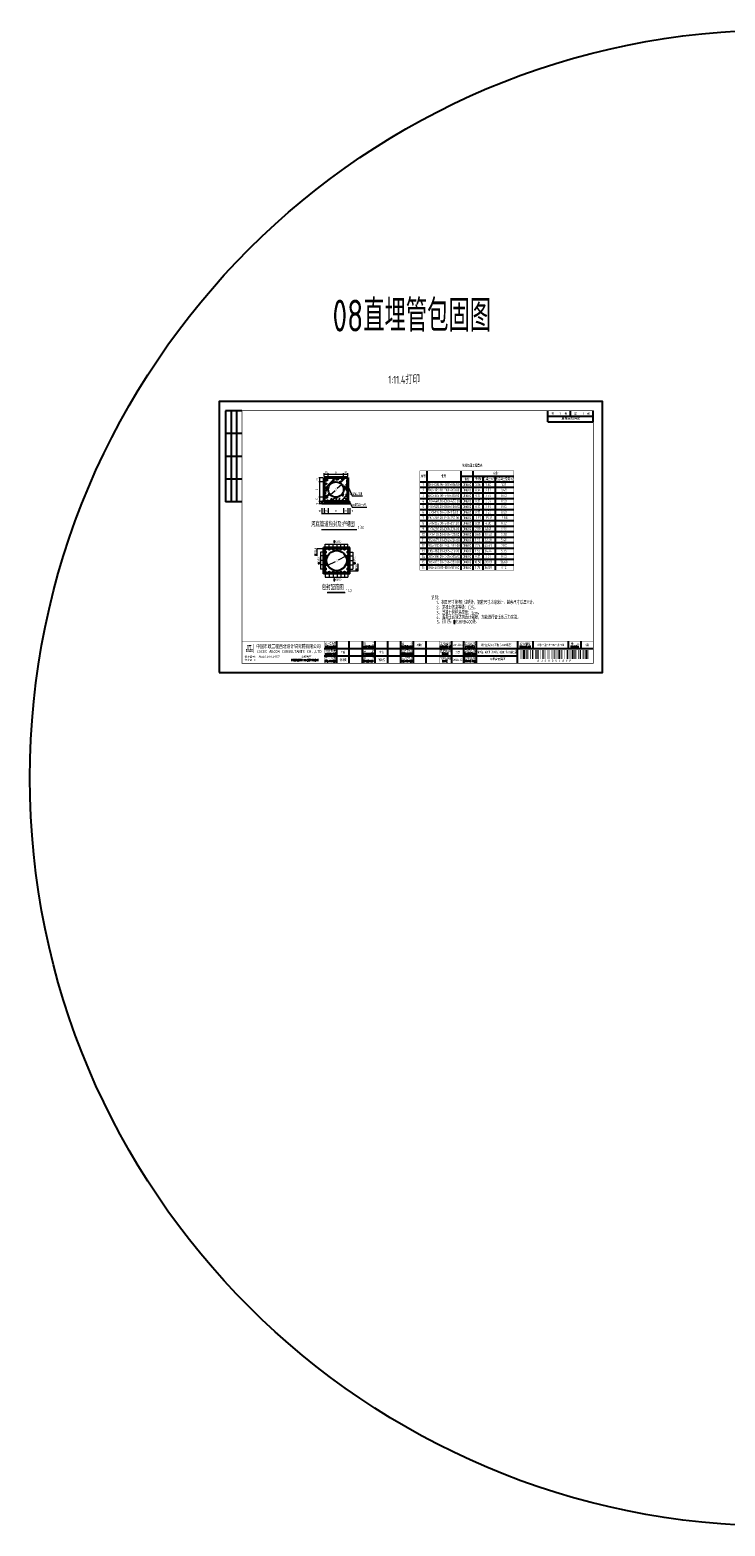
# Model space of a CAD drawing. Extents: x -493406 to 788281, y -298348 to -108123.
# Tile 1 of 6: x 442589 to 451273, y -298348 to -279649. Entities that reach past the tile are written whole.
import ezdxf
from ezdxf.enums import TextEntityAlignment as Align

# ---------------------------------------------------------------- set-up
doc = ezdxf.new("R2010")
doc.units = 0
doc.layers.add('GPSCOMMON', color=7, linetype='Continuous')
for name, color, linetype, lineweight in [('标注', 4, 'Continuous', 13), ('粗线', 1, 'Continuous', 40), ('钢筋', 1, 'Continuous', 40)]:
    doc.layers.add(name, color=color, linetype=linetype, lineweight=lineweight)
doc.styles.add('gpshz', font='tssdeng.shx', dxfattribs={"width": 0.7, "bigfont": 'tssdchn.shx'})
doc.styles.add('图签', font='txt', dxfattribs={"width": 0.66})
doc.styles.add('图签 1', font='romanc.shx', dxfattribs={"width": 0.8})
doc.styles.add('图签1', font='romanc.shx', dxfattribs={"width": 0.8})
doc.styles.add('宋体', font='txt')
doc.dimstyles.new('1bi50', dxfattribs={"dimtxt": 35, "dimasz": 15, "dimexe": 15, "dimexo": 15, "dimgap": 0.01, "dimtad": 1, "dimdec": 0, "dimlfac": 0.5, "dimdsep": 46, "dimtxsty": 'gpshz', "dimblk": 'ARCHTICK', "dimcen": 2.5, "dimclrd": 256, "dimclre": 256, "dimclrt": 256, "dimadec": 0, "dimazin": 0, "dimtfac": 1, "dimtdec": 0, "dimtmove": 2, "dimatfit": 0, "dimfxl": 0, "dimlwd": -1, "dimlwe": -1, "dimarcsym": 0})

# ---------------------------------------------------------------- blocks, each defined once
blk = doc.blocks.new('_ArchTick')
at = {"color": 0, "linetype": 'ByBlock', "const_width": 0.15}
blk.add_lwpolyline([(-0.5, -0.5), (0.5, 0.5)], dxfattribs=at)
blk = doc.blocks.new('*D60')
at = {"layer": 'Defpoints', "color": 0}
for p in [(446246, -285490), (446207, -285543), (446246, -285543)]:
    blk.add_point(p, dxfattribs=at)
at = {"layer": '标注'}
for p, q in [((446243, -285490), (446196, -285490)), ((446207, -285490), (446207, -285543)), ((446243, -285543), (446196, -285543))]:
    blk.add_line(p, q, dxfattribs=at)
at = {"layer": '标注', "xscale": 11.25, "yscale": 11.25, "zscale": 11.25}
for p, rotation in [((446207, -285490), 90), ((446207, -285543), 270)]:
    blk.add_blockref('_ArchTick', p, dxfattribs=dict(at, rotation=rotation))
at = {"layer": '标注', "insert": (446171, -285510), "char_height": 26.2, "attachment_point": 5, "rotation": 90, "style": 'gpshz'}
blk.add_mtext('20', dxfattribs=at)
blk = doc.blocks.new('*D61')
at = {"layer": 'Defpoints', "color": 0}
for p in [(446207, -285570), (446262, -285543), (446262, -285570)]:
    blk.add_point(p, dxfattribs=at)
at = {"layer": '标注'}
for p, q in [((446259, -285543), (446196, -285543)), ((446259, -285570), (446196, -285570)), ((446207, -285543), (446207, -285570))]:
    blk.add_line(p, q, dxfattribs=at)
at = {"layer": '标注', "xscale": 11.25, "yscale": 11.25, "zscale": 11.25}
for p, rotation in [((446207, -285543), 90), ((446207, -285570), 270)]:
    blk.add_blockref('_ArchTick', p, dxfattribs=dict(at, rotation=rotation))
at = {"layer": '标注', "insert": (446175, -285573), "char_height": 26.2, "attachment_point": 5, "rotation": 90, "style": 'gpshz'}
blk.add_mtext('10', dxfattribs=at)
blk = doc.blocks.new('*D62')
at = {"layer": 'Defpoints', "color": 0}
for p in [(446207, -285298), (446248, -285298), (446249, -285245)]:
    blk.add_point(p, dxfattribs=at)
at = {"layer": '标注'}
for p, q in [((446246, -285245), (446196, -285245)), ((446244, -285298), (446196, -285298)), ((446207, -285245), (446207, -285298))]:
    blk.add_line(p, q, dxfattribs=at)
at = {"layer": '标注', "xscale": 11.25, "yscale": 11.25, "zscale": 11.25}
for p, rotation in [((446207, -285245), 90), ((446207, -285298), 270)]:
    blk.add_blockref('_ArchTick', p, dxfattribs=dict(at, rotation=rotation))
at = {"layer": '标注', "insert": (446175, -285265), "char_height": 26.2, "attachment_point": 5, "rotation": 90, "style": 'gpshz'}
blk.add_mtext('20', dxfattribs=at)
blk = doc.blocks.new('*D63')
at = {"layer": 'Defpoints', "color": 0}
for p in [(446248, -285298), (446207, -285490), (446246, -285490)]:
    blk.add_point(p, dxfattribs=at)
at = {"layer": '标注'}
for p, q in [((446244, -285298), (446196, -285298)), ((446207, -285298), (446207, -285490)), ((446243, -285490), (446196, -285490))]:
    blk.add_line(p, q, dxfattribs=at)
at = {"layer": '标注', "xscale": 11.25, "yscale": 11.25, "zscale": 11.25}
for p, rotation in [((446207, -285298), 90), ((446207, -285490), 270)]:
    blk.add_blockref('_ArchTick', p, dxfattribs=dict(at, rotation=rotation))
at = {"layer": '标注', "insert": (446173, -285394), "char_height": 26.2, "attachment_point": 5, "rotation": 90, "style": 'gpshz'}
blk.add_mtext('D', dxfattribs=at)
blk = doc.blocks.new('*D64')
at = {"layer": 'Defpoints', "color": 0}
for p in [(446263, -285232), (446316, -285200), (446316, -285230)]:
    blk.add_point(p, dxfattribs=at)
at = {"layer": '标注'}
for p, q in [((446263, -285229), (446263, -285189)), ((446263, -285200), (446316, -285200)), ((446316, -285226), (446316, -285189))]:
    blk.add_line(p, q, dxfattribs=at)
at = {"layer": '标注', "xscale": 11.25, "yscale": 11.25, "zscale": 11.25}
for p, rotation in [((446263, -285200), 180.1724947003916), ((446316, -285200), 0.1724947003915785)]:
    blk.add_blockref('_ArchTick', p, dxfattribs=dict(at, rotation=rotation))
at = {"layer": '标注', "insert": (446290, -285176), "char_height": 26.2, "attachment_point": 5, "rotation": 0.1725, "style": 'gpshz'}
blk.add_mtext('20', dxfattribs=at)
blk = doc.blocks.new('*D65')
at = {"layer": 'Defpoints', "color": 0}
for p in [(446316, -285230), (446508, -285200), (446508, -285236)]:
    blk.add_point(p, dxfattribs=at)
at = {"layer": '标注'}
for p, q in [((446316, -285226), (446316, -285189)), ((446316, -285201), (446508, -285200)), ((446508, -285233), (446508, -285189))]:
    blk.add_line(p, q, dxfattribs=at)
at = {"layer": '标注', "xscale": 11.25, "yscale": 11.25, "zscale": 11.25}
for p, rotation in [((446316, -285201), 180.1724947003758), ((446508, -285200), 0.1724947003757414)]:
    blk.add_blockref('_ArchTick', p, dxfattribs=dict(at, rotation=rotation))
at = {"layer": '标注', "insert": (446412, -285178), "char_height": 26.2, "attachment_point": 5, "rotation": 0.1725, "style": 'gpshz'}
blk.add_mtext('D', dxfattribs=at)
blk = doc.blocks.new('*D66')
at = {"layer": 'Defpoints', "color": 0}
for p in [(446508, -285236), (446561, -285200), (446561, -285235)]:
    blk.add_point(p, dxfattribs=at)
at = {"layer": '标注'}
for p, q in [((446508, -285233), (446508, -285189)), ((446508, -285200), (446561, -285200)), ((446561, -285231), (446561, -285189))]:
    blk.add_line(p, q, dxfattribs=at)
at = {"layer": '标注', "xscale": 11.25, "yscale": 11.25, "zscale": 11.25}
for p, rotation in [((446508, -285200), 180.1724947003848), ((446561, -285200), 0.1724947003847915)]:
    blk.add_blockref('_ArchTick', p, dxfattribs=dict(at, rotation=rotation))
at = {"layer": '标注', "insert": (446532, -285176), "char_height": 26.2, "attachment_point": 5, "rotation": 0.1725, "style": 'gpshz'}
blk.add_mtext('20', dxfattribs=at)
blk = doc.blocks.new('*D67')
at = {"layer": 'Defpoints', "color": 0}
for p in [(446236, -285624), (446263, -285652), (446263, -285691)]:
    blk.add_point(p, dxfattribs=at)
at = {"layer": '标注'}
for p, q in [((446236, -285628), (446236, -285702)), ((446236, -285691), (446263, -285691)), ((446263, -285656), (446263, -285702))]:
    blk.add_line(p, q, dxfattribs=at)
at = {"layer": '标注', "xscale": 11.25, "yscale": 11.25, "zscale": 11.25, "rotation": 180}
blk.add_blockref('_ArchTick', (446236, -285691), dxfattribs=at)
at = {"layer": '标注', "xscale": 11.25, "yscale": 11.25, "zscale": 11.25}
blk.add_blockref('_ArchTick', (446263, -285691), dxfattribs=at)
at = {"layer": '标注', "insert": (446209, -285662), "char_height": 26.2, "attachment_point": 5, "style": 'gpshz'}
blk.add_mtext('10', dxfattribs=at)
blk = doc.blocks.new('*D68')
at = {"layer": 'Defpoints', "color": 0}
for p in [(446561, -285652), (446587, -285624), (446587, -285691)]:
    blk.add_point(p, dxfattribs=at)
at = {"layer": '标注'}
for p, q in [((446561, -285656), (446561, -285702)), ((446561, -285691), (446587, -285691)), ((446587, -285628), (446587, -285702))]:
    blk.add_line(p, q, dxfattribs=at)
at = {"layer": '标注', "xscale": 11.25, "yscale": 11.25, "zscale": 11.25, "rotation": 180}
blk.add_blockref('_ArchTick', (446561, -285691), dxfattribs=at)
at = {"layer": '标注', "xscale": 11.25, "yscale": 11.25, "zscale": 11.25}
blk.add_blockref('_ArchTick', (446587, -285691), dxfattribs=at)
at = {"layer": '标注', "insert": (446614, -285661), "char_height": 26.2, "attachment_point": 5, "style": 'gpshz'}
blk.add_mtext('10', dxfattribs=at)
blk = doc.blocks.new('*D69')
at = {"layer": 'Defpoints', "color": 0}
for p in [(446263, -285624), (446316, -285624), (446316, -285691)]:
    blk.add_point(p, dxfattribs=at)
at = {"layer": '标注'}
for p, q in [((446263, -285628), (446263, -285702)), ((446263, -285691), (446316, -285691)), ((446316, -285628), (446316, -285702))]:
    blk.add_line(p, q, dxfattribs=at)
at = {"layer": '标注', "xscale": 11.25, "yscale": 11.25, "zscale": 11.25, "rotation": 180}
blk.add_blockref('_ArchTick', (446263, -285691), dxfattribs=at)
at = {"layer": '标注', "xscale": 11.25, "yscale": 11.25, "zscale": 11.25}
blk.add_blockref('_ArchTick', (446316, -285691), dxfattribs=at)
at = {"layer": '标注', "insert": (446290, -285663), "char_height": 26.2, "attachment_point": 5, "style": 'gpshz'}
blk.add_mtext('20', dxfattribs=at)
blk = doc.blocks.new('*D70')
at = {"layer": 'Defpoints', "color": 0}
for p in [(446316, -285624), (446508, -285624), (446508, -285691)]:
    blk.add_point(p, dxfattribs=at)
at = {"layer": '标注'}
for p, q in [((446316, -285628), (446316, -285702)), ((446316, -285691), (446508, -285691)), ((446508, -285628), (446508, -285702))]:
    blk.add_line(p, q, dxfattribs=at)
at = {"layer": '标注', "xscale": 11.25, "yscale": 11.25, "zscale": 11.25, "rotation": 180}
blk.add_blockref('_ArchTick', (446316, -285691), dxfattribs=at)
at = {"layer": '标注', "xscale": 11.25, "yscale": 11.25, "zscale": 11.25}
blk.add_blockref('_ArchTick', (446508, -285691), dxfattribs=at)
at = {"layer": '标注', "insert": (446412, -285662), "char_height": 26.2, "attachment_point": 5, "style": 'gpshz'}
blk.add_mtext('D', dxfattribs=at)
blk = doc.blocks.new('*D71')
at = {"layer": 'Defpoints', "color": 0}
for p in [(446508, -285624), (446561, -285624), (446561, -285691)]:
    blk.add_point(p, dxfattribs=at)
at = {"layer": '标注'}
for p, q in [((446508, -285628), (446508, -285702)), ((446508, -285691), (446561, -285691)), ((446561, -285628), (446561, -285702))]:
    blk.add_line(p, q, dxfattribs=at)
at = {"layer": '标注', "xscale": 11.25, "yscale": 11.25, "zscale": 11.25, "rotation": 180}
blk.add_blockref('_ArchTick', (446508, -285691), dxfattribs=at)
at = {"layer": '标注', "xscale": 11.25, "yscale": 11.25, "zscale": 11.25}
blk.add_blockref('_ArchTick', (446561, -285691), dxfattribs=at)
at = {"layer": '标注', "insert": (446532, -285662), "char_height": 26.2, "attachment_point": 5, "style": 'gpshz'}
blk.add_mtext('20', dxfattribs=at)
blk = doc.blocks.new('gj')
blk.add_hatch(color=256).paths.add_polyline_path([(2, 0, 1), (-2, 0, 1)])
blk.add_circle((0, 0), 2)
blk = doc.blocks.new('*U55')
at = {"linetype": 'Continuous'}
h = blk.add_hatch(color=0, dxfattribs=at)
h.paths.add_polyline_path([(30.2, 24.2), (30.2, 23.7), (29.8, 23.7), (29.8, 25.1), (30.2, 25.1), (30.2, 24.6), (30.5, 24.6), (30.5, 25.9), (29.4, 25.9), (29.4, 22.8), (30.5, 22.8), (30.5, 24.2)])
h.paths.add_polyline_path([(30.8, 24.2), (30.8, 22.8), (32.1, 22.8), (32.1, 25.9), (31.2, 25.9), (31.2, 29.2), (31.8, 29.2), (31.8, 27.6), (32.1, 27.6), (32.1, 30), (30.8, 30), (30.8, 25.1), (31.8, 25.1), (31.8, 23.7), (31.2, 23.7), (31.2, 24.2)])
h.paths.add_polyline_path([(33.3, 25.9), (33.3, 23.7), (32.8, 23.7), (32.8, 29.2), (33.3, 29.2), (33.3, 27.6), (33.6, 27.6), (33.6, 30), (32.4, 30), (32.4, 22.8), (33.6, 22.8), (33.6, 25.9)])
h.paths.add_polyline_path([(35.2, 30), (33.9, 30), (33.9, 22.8), (35.2, 22.8), (35.2, 23.7), (34.3, 23.7), (34.3, 25.1), (35.2, 25.1), (35.2, 25.9), (34.3, 25.9), (34.3, 29.2), (35.2, 29.2)])
h.paths.add_polyline_path([(36.3, 24.2), (36.3, 23.7), (35.9, 23.7), (35.9, 25.1), (36.3, 25.1), (36.3, 24.6), (36.6, 24.6), (36.6, 25.9), (35.6, 25.9), (35.6, 22.8), (36.6, 22.8), (36.6, 24.2)])
at = {"color": 0}
for p, q in [((7, 287), (7, 187)), ((25, 287), (7, 287)), ((13, 287), (13, 187)), ((19, 287), (19, 187)), ((360, 275), (360, 287)), ((360, 281), (410, 281)), ((385, 281), (385, 287)), ((410, 275), (410, 287)), ((360, 275), (410, 275)), ((25, 262), (7, 262)), ((25, 237), (7, 237)), ((25, 212), (7, 212)), ((25, 187), (7, 187)), ((129, 10.3), (129, 34.3)), ((142.4, 10.3), (142.4, 34.3)), ((157, 10.3), (157, 34.3)), ((171, 10.3), (171, 34.3)), ((185, 10.3), (185, 34.3)), ((199, 10.3), (199, 34.3)), ((213, 10.3), (213, 34.3)), ((227, 10.3), (227, 34.3)), ((255, 10.3), (255, 34.3)), ((268, 10.3), (268, 34.3)), ((282, 10.3), (282, 34.3)), ((327, 34.3), (327, 26.3)), ((343.9, 34.3), (343.9, 26.3)), ((383, 26.3), (383, 34.3)), ((396.6, 26.3), (396.6, 34.3)), ((115, 26.3), (330, 26.3)), ((115, 18.3), (327, 18.3)), ((327, 26.3), (410, 26.3)), ((327, 10.3), (327, 26.3))]:
    blk.add_line(p, q, dxfattribs=at)
blk.add_lwpolyline([(0, 0), (420, 0), (420, 297), (0, 297)], close=True, dxfattribs=at)
for points, const_width in [([(410, 10), (410, 287), (25, 287), (25, 10), (410, 10)], 0.75), ([(25, 34.3), (410, 34.3)], 0.5), ([(115, 10.3), (115, 34.3)], 0.5), ([(241, 10.3), (241, 34.3)], 0.5), ([(327, 10.3), (327, 26.3)], 0.35), ([(327, 26.3), (410, 26.3)], 0.35)]:
    blk.add_lwpolyline(points, dxfattribs=dict(at, const_width=const_width))
at = {"color": 0, "linetype": 'Continuous', "const_width": 0.107}
blk.add_lwpolyline([(28, 21.3), (38, 21.3), (38, 31.3), (28, 31.3)], close=True, dxfattribs=at)
at = {"color": 0}
for points in [[(330.5, 14.7), (330.5, 24.7), (331.1, 14.7), (331.1, 24.7)], [(331.7, 14.7), (331.7, 24.7), (332.3, 14.7), (332.3, 24.7)], [(332.9, 14.7), (332.9, 24.7), (335.1, 14.7), (335.1, 24.7)], [(335.8, 14.7), (335.8, 24.7), (336.9, 14.7), (336.9, 24.7)], [(337.5, 14.7), (337.5, 24.7), (338.1, 14.7), (338.1, 24.7)], [(338.7, 14.7), (338.7, 24.7), (339.3, 14.7), (339.3, 24.7)], [(341, 14.7), (341, 24.7), (341.6, 14.7), (341.6, 24.7)], [(342.8, 14.7), (342.8, 24.7), (343.9, 14.7), (343.9, 24.7)], [(344.5, 14.7), (344.5, 24.7), (345.1, 14.7), (345.1, 24.7)], [(346.3, 14.7), (346.3, 24.7), (347.4, 14.7), (347.4, 24.7)], [(348, 14.7), (348, 24.7), (348.6, 14.7), (348.6, 24.7)], [(349.2, 14.7), (349.2, 24.7), (350.3, 14.7), (350.3, 24.7)], [(351.5, 14.7), (351.5, 24.7), (352.1, 14.7), (352.1, 24.7)], [(353.8, 14.7), (353.8, 24.7), (354.4, 14.7), (354.4, 24.7)], [(355, 14.7), (355, 24.7), (355.6, 14.7), (355.6, 24.7)], [(356.8, 14.7), (356.8, 24.7), (357.3, 14.7), (357.3, 24.7)], [(359.1, 14.7), (359.1, 24.7), (359.6, 14.7), (359.6, 24.7)], [(360.3, 14.7), (360.3, 24.7), (360.8, 14.7), (360.8, 24.7)], [(362, 14.7), (362, 24.7), (362.6, 14.7), (362.6, 24.7)], [(364.3, 14.7), (364.3, 24.7), (364.9, 14.7), (364.9, 24.7)], [(365.5, 14.7), (365.5, 24.7), (366.1, 14.7), (366.1, 24.7)], [(367.3, 14.7), (367.3, 24.7), (368.4, 14.7), (368.4, 24.7)], [(369, 14.7), (369, 24.7), (369.6, 14.7), (369.6, 24.7)], [(370.8, 14.7), (370.8, 24.7), (371.9, 14.7), (371.9, 24.7)], [(372.5, 14.7), (372.5, 24.7), (373.6, 14.7), (373.6, 24.7)], [(374.3, 14.7), (374.3, 24.7), (374.8, 14.7), (374.8, 24.7)], [(375.5, 14.7), (375.5, 24.7), (376, 14.7), (376, 24.7)], [(377.8, 14.7), (377.8, 24.7), (378.3, 14.7), (378.3, 24.7)], [(380.1, 14.7), (380.1, 24.7), (380.6, 14.7), (380.6, 24.7)], [(381.3, 14.7), (381.3, 24.7), (382.4, 14.7), (382.4, 24.7)], [(383, 14.7), (383, 24.7), (383.6, 14.7), (383.6, 24.7)], [(385.3, 14.7), (385.3, 24.7), (385.9, 14.7), (385.9, 24.7)], [(386.5, 14.7), (386.5, 24.7), (387.6, 14.7), (387.6, 24.7)], [(388.3, 14.7), (388.3, 24.7), (389.4, 14.7), (389.4, 24.7)], [(390, 14.7), (390, 24.7), (390.6, 14.7), (390.6, 24.7)], [(391.8, 14.7), (391.8, 24.7), (392.3, 14.7), (392.3, 24.7)], [(393.5, 14.7), (393.5, 24.7), (394.6, 14.7), (394.6, 24.7)], [(395.3, 14.7), (395.3, 24.7), (396.4, 14.7), (396.4, 24.7)], [(397.6, 14.7), (397.6, 24.7), (398.1, 14.7), (398.1, 24.7)], [(398.8, 14.7), (398.8, 24.7), (399.3, 14.7), (399.3, 24.7)], [(400, 14.7), (400, 24.7), (400.5, 14.7), (400.5, 24.7)], [(401.2, 14.7), (401.2, 24.7), (403.4, 14.7), (403.4, 24.7)], [(404, 14.7), (404, 24.7), (404.6, 14.7), (404.6, 24.7)], [(404.6, 14.7), (404.6, 24.7), (404.6, 14.7), (404.6, 24.7)], [(404.6, 14.7), (404.6, 24.7), (404.6, 14.7), (404.6, 24.7)], [(404.6, 14.7), (404.6, 24.7), (404.6, 14.7), (404.6, 24.7)], [(404.6, 14.7), (404.6, 24.7), (404.6, 14.7), (404.6, 24.7)], [(404.6, 14.7), (404.6, 24.7), (404.6, 14.7), (404.6, 24.7)], [(404.6, 14.7), (404.6, 24.7), (404.6, 14.7), (404.6, 24.7)], [(404.6, 14.7), (404.6, 24.7), (404.6, 14.7), (404.6, 24.7)], [(404.6, 14.7), (404.6, 24.7), (404.6, 14.7), (404.6, 24.7)], [(404.6, 14.7), (404.6, 24.7), (404.6, 14.7), (404.6, 24.7)], [(404.6, 14.7), (404.6, 24.7), (404.6, 14.7), (404.6, 24.7)], [(404.6, 14.7), (404.6, 24.7), (404.6, 14.7), (404.6, 24.7)], [(404.6, 14.7), (404.6, 24.7), (404.6, 14.7), (404.6, 24.7)], [(404.6, 14.7), (404.6, 24.7), (404.6, 14.7), (404.6, 24.7)], [(404.6, 14.7), (404.6, 24.7), (404.6, 14.7), (404.6, 24.7)], [(404.6, 14.7), (404.6, 24.7), (404.6, 14.7), (404.6, 24.7)], [(404.6, 14.7), (404.6, 24.7), (404.6, 14.7), (404.6, 24.7)], [(404.6, 14.7), (404.6, 24.7), (404.6, 14.7), (404.6, 24.7)]]:
    blk.add_solid(points, dxfattribs=at)
at = {"color": 0, "linetype": 'Continuous'}
for s, height, style, width, p in [('共       张', 2.5, '图签', 0.8, (364.3, 282.5)), ('第       张', 2.5, '图签', 0.8, (389, 282.5)), ('设计总负责', 2.5, '图签', 0.67, (116, 30.4)), ('审    定', 2.5, '图签', 0.85, (157.9, 30.2)), ('设    计', 2.5, '图签', 0.85, (199.9, 30.2)), ('工程编号', 2.5, '图签', 0.85, (241.9, 30.2)), ('工程名称', 2.5, '图签', 0.85, (268.9, 30.2)), ('图纸编号', 2.5, '图签', 0.85, (329.3, 30.4)), ('版  本', 2.5, '图签', 0.85, (385.3, 30.3)), ('中国市政工程西北设计研究院有限公司', 4, '图签', 0.74, (40.7, 26.7)), ('CSCEC AECOM CONSULTANTS CO.,LTD', 3, '图签', 1.07, (41.1, 21.5)), ('设计负责', 2.5, '图签', 0.85, (116, 22.4)), ('专业负责', 2.5, '图签', 0.85, (115.9, 14.4)), ('DES.MANAGER', 2, '图签1', 0.55, (116.1, 27.3)), ('MASTER DES.', 2, '图签1', 0.57, (116.2, 19.2)), ('APPROVED', 2, '图签 1', 0.75, (158, 27.4)), ('EXAMINED', 2, '图签 1', 0.79, (157.9, 19.5)), ('校    核', 2.5, '图签', 0.85, (158, 14.4)), ('审    核', 2.5, '图签', 0.85, (157.9, 22.2)), ('注册工程师', 2.5, '图签', 0.68, (200, 22.4)), ('REG.ENGINEER', 2, '图签 1', 0.53, (200, 19.5)), ('注册建筑师', 2.5, '图签', 0.68, (200, 14.5)), ('DESIGNED', 2, '图签 1', 0.78, (200, 27.4)), ('PROJECT NO.', 2, '图签 1', 0.6, (241.9, 27.4)), ('图纸比例', 2.5, '图签', 0.85, (241.9, 22.3)), ('出图日期', 2.5, '图签', 0.85, (241.9, 14.4)), ('SCALE', 2, '图签 1', 0.8, (244.2, 19.5)), ('SUBSECTION', 2, '图签 1', 0.64, (268.8, 19.4)), ('子项名称', 2.5, '图签', 0.85, (268.9, 22.2)), ('图纸名称', 2.5, '图签', 0.85, (268.9, 14.3)), ('PROJECT', 2, '图签 1', 0.8, (269.7, 27.4)), ('DRAWING NO.', 2, '图签 1', 0.59, (329.2, 27.3)), ('EDITION', 2, '图签 1', 0.75, (385.1, 27.3)), ('PROPERTY IN COPYRIGHT', 2, '图签 1', 0.8, (79.1, 12.5)), ('SPE.MANAGER', 2, '图签 1', 0.56, (115.8, 11.5)), ('CHECKED', 2, '图签 1', 0.85, (157.8, 11.5)), ('REG.ARCHITECT', 2, '图签 1', 0.5, (200, 11.5)), ('DATE', 2, '图签 1', 0.8, (244.6, 11.5)), ('DRAWING TITLE', 2, '图签 1', 0.5, (268.9, 11.5))]:
    blk.add_text(s, height=height, dxfattribs=dict(at, style=style, width=width)).set_placement(p)
at = {"color": 0, "linetype": 'Continuous', "style": '图签'}
for s, p in [('设计证书：', (27.8, 16.2)), ('版权所有', (90, 16.3)), ('咨询证书：', (27.8, 12.7))]:
    blk.add_text(s, height=2, dxfattribs=at).set_placement(p)
at = {"color": 0}
blk.add_text('A J S 0 0 0 T A P P ', height=2.5, dxfattribs=at).set_placement((368.3, 14.2), align=Align.TOP_CENTER)
at = {"color": 0, "linetype": 'Continuous', "style": '图签'}
for tag, p, width in [('设计证书', (43.3, 16.4), 1.55), ('咨询证书', (43.3, 12.9), 0.9)]:
    blk.add_attdef(tag, p, '', height=2, dxfattribs=dict(at, width=width))
at = {"color": 0, "linetype": 'Continuous', "style": '图签', "flags": 8}
for tag, width, p, p2 in [('设计总负责', 0.611046, (130.3, 29), (141.1, 29)), ('子项名称', 2.988281, (283.3, 21), (325.8, 21)), ('工程名称', 2.988281, (283.3, 29), (325.8, 29)), ('图纸编号', 2.575163, (345.1, 29), (381.8, 29))]:
    blk.add_attdef(tag, text='', height=2.5, dxfattribs=dict(at, width=width)).set_placement(p, p2, align=Align.FIT)
at = {"color": 0, "linetype": 'Continuous', "ltscale": 0.055, "style": '图签', "flags": 8}
for tag, width, p, p2 in [('设计负责', 0.763807, (130.3, 21), (141.1, 21)), ('审定', 1.617188, (172.3, 29), (183.8, 29)), ('审核', 1.617188, (172.3, 21), (183.8, 21)), ('注册工程师', 0.646875, (214.3, 21), (225.8, 21)), ('设计', 1.617188, (214.3, 29), (225.8, 29)), ('工程编号', 0.738284, (256.3, 29), (266.8, 29)), ('图纸比例', 0.738284, (256.3, 21), (266.8, 21)), ('版本', 1.530605, (397.9, 29), (408.7, 29)), ('专业负责', 0.763807, (130.3, 12.7), (141.1, 12.7)), ('校核', 1.617188, (172.3, 12.7), (183.8, 12.7)), ('注册建筑师', 0.646875, (214.3, 12.7), (225.8, 12.7)), ('出图日期', 0.738284, (256.3, 12.7), (266.8, 12.7))]:
    blk.add_attdef(tag, text='', height=2.5, dxfattribs=dict(at, width=width)).set_placement(p, p2, align=Align.FIT)
at = {"color": 0, "linetype": 'Continuous', "style": '图签', "width": 0.85}
for tag, height, p in [('图纸名称_2_1', 2.2, (305, 15.1)), ('图纸名称_1_1', 2.5, (305, 13.4)), ('图纸名称_2_2', 2.2, (305, 11.5))]:
    blk.add_attdef(tag, text='', height=height, dxfattribs=at).set_placement(p, align=Align.CENTER)
blk = doc.blocks.new('20180504.1552004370')
at = {"layer": 'GPSCOMMON'}
h = blk.add_hatch(dxfattribs=at)
h.set_pattern_fill('ANSI31', color=256, scale=26.6666, style=0)
h.set_pattern_definition([(45, (-207974.42, -18137.2), (-59.868224, 59.868224), [])])
h.paths.add_polyline_path([(446560.77, -285244.75), (446417.92, -285244.75), (446262.68, -285244.75), (446262.68, -285380.46), (446262.68, -285542.84), (446432.77, -285542.84), (446560.77, -285542.84), (446560.77, -285380.46)])
h.paths.add_polyline_path([(446507.72, -285393.8, -1), (446315.72, -285393.8, -1)], flags=16)
h.paths.add_polyline_path([(446201.46, -285597.92), (446201.46, -285548.38), (446155.69, -285548.38), (446155.69, -285597.92)], flags=9)
h = blk.add_hatch(dxfattribs=at)
h.set_pattern_fill('AR-CONC', color=256, scale=0.666665, style=0)
h.set_pattern_definition([(50, (-778682.28, 178446.13), (121.456142, -10.6260305), [12.699968, -139.699651]), (355, (-778682.28, 178446.13), (-23.495556, 127.370912), [10.159975, -111.76011]), (100.451445, (-778672.16, 178445.24), (97.960586, 116.744876), [10.793312, -118.726533]), (46.1842, (-778682.28, 178480), (180.718909, -28.028149), [19.049952, -209.549476]), (96.635558, (-778667.22, 178477.66), (158.269027, 164.950337), [16.189975, -178.08996]), (351.184151, (-778682.28, 178480), (158.269027, 164.950337), [15.23994, -167.639402]), (21, (-778665.35, 178471.53), (101.076008, -68.176628), [12.699968, -139.699651]), (326, (-778665.35, 178471.53), (41.201249, 122.79167), [10.159975, -111.759721]), (71.451445, (-778656.93, 178465.85), (142.277257, 54.615043), [10.793312, -118.726328]), (37.5, (-778682.284, 178446.127), (2.0590637, 56.369885), [0, -110.4050573, 0, -113.4530497, 0, -112.183053]), (7.5, (-778682.284, 178446.13), (44.5463303, 66.786883), [0, -64.6851716, 0, -107.8650637, 0, -42.7565598]), (327.5, (-778720.045, 178446.127), (90.3935041, -3.8191531), [0, -42.3332275, 0, -132.07967, 0, -175.259562]), (317.5, (-778736.98, 178446.13), (98.7525407, 16.9509516), [0, -55.033196, 0, -87.7144474, 0, -124.459689])])
h.paths.add_polyline_path([(446560.77, -285244.75), (446417.92, -285244.75), (446262.68, -285244.75), (446262.68, -285380.46), (446262.68, -285542.84), (446432.77, -285542.84), (446560.77, -285542.84), (446560.77, -285380.46)])
h.paths.add_polyline_path([(446507.72, -285393.8, -1), (446315.72, -285393.8, -1)], flags=16)
at = {"layer": 'GPSCOMMON', "ltscale": 0.01}
h = blk.add_hatch(dxfattribs=at)
h.set_pattern_fill('AR-CONC', color=256, scale=0.666665, style=0)
h.set_pattern_definition([(50, (-629.76, -40.88), (121.456142, -10.62603), [12.699968, -139.69965]), (355, (-629.76, -40.88), (-23.49516, 127.370777), [10.159975, -111.75972]), (100.451, (-619.63, -41.76), (97.961423, 116.744167), [10.793306, -118.72637]), (46.1842, (-629.76, -7.01), (180.71891, -28.02815), [19.04995, -209.549476]), (96.6356, (-614.7, -9.34), (158.269094, 164.94996), [16.18996, -178.089555]), (351.184, (-629.76, -7), (158.26934, 164.949666), [15.23996, -167.63958]), (21, (-612.82, -15.48), (101.076334, -68.176842), [12.699968, -139.69965]), (326, (-612.82, -15.48), (41.20125, 122.79167), [10.159975, -111.75972]), (71.4514, (-604.4, -21.16), (142.277305, 54.615102), [10.793306, -118.72637]), (37.5, (-629.756, -40.876), (2.0590637, 56.369885), [0, -110.405057, 0, -113.45305, 0, -112.183053]), (7.5, (-629.756, -40.876), (44.54633, 66.786883), [0, -64.685172, 0, -107.865064, 0, -42.75656]), (327.5, (-667.517, -40.876), (90.393504, -3.819153), [0, -42.3332275, 0, -132.07967, 0, -175.259562]), (317.5, (-684.45, -40.876), (98.752541, 16.950952), [0, -55.033196, 0, -87.714447, 0, -124.459689])])
h.paths.add_polyline_path([(446262.68, -285542.84), (446236.15, -285542.84), (446236.15, -285569.5), (446587.29, -285569.5), (446587.29, -285542.84), (446560.77, -285542.84), (446417.92, -285542.84)])
at = {"layer": 'GPSCOMMON', "color": 5}
for p, q in [((447545.8, -285157.9), (447545.8, -286402.5)), ((447972.7, -285157.9), (447972.7, -286402.5)), ((448121.1, -285157.9), (448121.1, -286402.5)), ((447460.7, -285296.19), (448632.8, -285296.19)), ((447972.7, -285227.04), (448632.8, -285227.04)), ((448249, -285227.04), (448249, -286402.5)), ((448402.4, -285227.04), (448402.4, -286402.5)), ((447460.7, -285365.33), (448632.8, -285365.33)), ((447460.7, -285434.48), (448632.8, -285434.48)), ((447460.7, -285503.62), (448632.8, -285503.62)), ((447460.7, -285572.77), (448632.8, -285572.77)), ((447460.7, -285641.91), (448632.8, -285641.91)), ((447460.7, -285711.06), (448632.8, -285711.06)), ((447460.7, -285780.2), (448632.8, -285780.2)), ((447460.7, -285849.34), (448632.8, -285849.34)), ((447460.7, -285918.49), (448632.8, -285918.49)), ((447460.7, -285987.63), (448632.8, -285987.63)), ((447460.7, -286056.78), (448632.8, -286056.78)), ((447460.7, -286125.92), (448632.8, -286125.92)), ((447460.7, -286195.07), (448632.8, -286195.07)), ((447460.7, -286264.21), (448632.8, -286264.21)), ((447460.7, -286333.36), (448632.8, -286333.36))]:
    blk.add_line(p, q, dxfattribs=at)
at = {"layer": 'GPSCOMMON'}
for p, q in [((446262.68, -285542.84), (446236.15, -285542.84)), ((446236.15, -285569.5), (446587.29, -285569.5)), ((446560.77, -285542.84), (446587.29, -285542.84)), ((446255.13, -286447.6), (446255.13, -286116.6)), ((446586.13, -286116.6), (446255.13, -286116.6)), ((446586.13, -286447.6), (446586.13, -286116.6)), ((446586.13, -286447.6), (446255.13, -286447.6))]:
    blk.add_line(p, q, dxfattribs=at)
at = {"layer": 'GPSCOMMON', "color": 5, "const_width": 4.2}
blk.add_lwpolyline([(447460.7, -285157.9), (448632.8, -285157.9), (448632.8, -286402.5), (447460.7, -286402.5), (447460.7, -285157.9)], dxfattribs=at)
at = {"layer": 'GPSCOMMON'}
for points in [[(446236.15, -285569.5), (446236.15, -285542.84)], [(446587.29, -285569.5), (446587.29, -285542.84)]]:
    blk.add_lwpolyline(points, dxfattribs=at)
for centre, radius in [((446411.72, -285393.8), 96), ((446420.63, -286282.1), 125.5)]:
    blk.add_circle(centre, radius, dxfattribs=at)
at = {"layer": '标注'}
for p, q in [((446485.46, -285330.01), (446428.62, -285379.18)), ((446554.82, -285339.15), (446612.78, -285472)), ((446337.99, -285457.59), (446400.18, -285403.79)), ((446612.78, -285472), (446743.44, -285472)), ((446587.29, -285555.18), (446612.78, -285613.6)), ((446612.78, -285613.6), (446798.56, -285613.6)), ((446230.41, -285891.39), (446674.16, -285891.39)), ((446278.93, -286134), (446278.93, -286074.49)), ((446278.93, -286074.49), (446562.33, -286074.49)), ((446328.73, -286134), (446328.73, -286074.49)), ((446377.03, -286134), (446377.03, -286074.49)), ((446425.83, -286134), (446425.83, -286074.49)), ((446473.13, -286134), (446473.13, -286074.49)), ((446518.73, -286134), (446518.73, -286074.49)), ((446562.33, -286134), (446562.33, -286074.49)), ((446267.33, -286134.7), (446178.98, -286134.7)), ((446178.98, -286222.45), (446178.98, -286134.7)), ((446278.93, -286176.4), (446219.42, -286176.4)), ((446219.42, -286176.4), (446219.42, -286386.4)), ((446278.93, -286221.5), (446219.42, -286221.5)), ((446278.93, -286279.2), (446219.42, -286279.2)), ((446535.98, -286227.69), (446438.98, -286275.8)), ((446562.33, -286176.4), (446621.84, -286176.4)), ((446562.33, -286221.5), (446621.84, -286221.5)), ((446562.33, -286279.2), (446621.84, -286279.2)), ((446621.84, -286176.4), (446621.84, -286386.4)), ((446278.93, -286332.7), (446219.42, -286332.7)), ((446278.93, -286386.4), (446219.42, -286386.4)), ((446278.93, -286430.2), (446278.93, -286489.71)), ((446310.28, -286337.51), (446404.22, -286291.8)), ((446328.73, -286430.2), (446328.73, -286489.71)), ((446377.03, -286430.2), (446377.03, -286489.71)), ((446425.83, -286430.2), (446425.83, -286489.71)), ((446473.13, -286430.2), (446473.13, -286489.71)), ((446518.73, -286430.2), (446518.73, -286489.71)), ((446562.33, -286332.7), (446621.84, -286332.7)), ((446562.33, -286386.4), (446621.84, -286386.4)), ((446562.33, -286430.2), (446562.33, -286489.71)), ((446573.93, -286407.5), (446688.38, -286407.5)), ((446688.38, -286407.5), (446688.38, -286319.74)), ((446278.93, -286489.71), (446562.33, -286489.71)), ((446302.27, -286680.96), (446525.26, -286680.96))]:
    blk.add_line(p, q, dxfattribs=at)
at = {"layer": '标注', "const_width": 3.75}
for points in [[(446230.41, -285882.41), (446674.16, -285882.41)], [(446302.27, -286671.98), (446525.26, -286671.98)]]:
    blk.add_lwpolyline(points, dxfattribs=at)
at = {"layer": '粗线'}
for p, q in [((446262.68, -285380.46), (446262.68, -285244.75)), ((446432.77, -285244.75), (446262.68, -285244.75)), ((446417.92, -285244.75), (446560.77, -285244.75)), ((446560.77, -285380.46), (446560.77, -285244.75)), ((446262.68, -285380.46), (446262.68, -285542.84)), ((446560.77, -285380.46), (446560.77, -285542.84)), ((446432.77, -285542.84), (446262.68, -285542.84)), ((446417.92, -285542.84), (446560.77, -285542.84)), ((446267.33, -286124.6), (446267.33, -286439.6)), ((446573.93, -286124.6), (446267.33, -286124.6)), ((446573.93, -286124.6), (446573.93, -286439.6)), ((446573.93, -286439.6), (446267.33, -286439.6))]:
    blk.add_line(p, q, dxfattribs=at)
at = {"layer": 'GPSCOMMON'}
ref = blk.add_blockref('*U55', (444953.1, -287680.04), dxfattribs=dict(at, xscale=11.40000000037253, yscale=11.39999999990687, zscale=11.4))
ref.add_attrib('版本', 'A版', dxfattribs={"layer": '0', "color": 0, "height": 28.5, "style": '图签', "width": 0.7, "flags": 8}).set_placement((449550.81, -287349.57), align=Align.CENTER)
ref.add_attrib('图纸编号', '给水－施－A－05－水－08', dxfattribs={"layer": '0', "color": 0, "height": 28.5, "style": '图签', "width": 0.7, "flags": 8}).set_placement((449096.36, -287349.57), align=Align.CENTER)
ref.add_attrib('子项名称', '敬五路、珠江路（东环路~张庄镇）供水管道工程', dxfattribs={"layer": '0', "color": 0, "height": 28.5, "style": '图签', "width": 0.552871, "flags": 8}).set_placement((448182.15, -287440.77), (448666.65, -287440.77), align=Align.FIT)
ref.add_attrib('工程名称', '沛县区域供水工程（2018年度）', dxfattribs={"layer": '0', "color": 0, "height": 28.5, "style": '图签', "width": 0.7, "flags": 8}).set_placement((448424.4, -287349.57), align=Align.CENTER)
ref.add_attrib('出图日期', '2018-02', dxfattribs={"layer": '0', "color": 0, "height": 28.5, "style": '图签', "width": 0.7, "flags": 8}).set_placement((447934.2, -287535.83), align=Align.CENTER)
ref.add_attrib('图纸比例', '示意', dxfattribs={"layer": '0', "color": 0, "height": 28.5, "style": '图签', "width": 0.7, "flags": 8}).set_placement((447934.2, -287440.77), align=Align.CENTER)
ref.add_attrib('工程编号', '2017-JS037', dxfattribs={"layer": '0', "color": 0, "height": 28.5, "style": '图签', "width": 0.587346, "flags": 8}).set_placement((447874.35, -287349.57), (447994.05, -287349.57), align=Align.FIT)
ref.add_attrib('设计', '马敬广', dxfattribs={"layer": '0', "color": 0, "height": 28.5, "style": '图签', "width": 0.7, "flags": 8}).set_placement((447461.1, -287349.57), align=Align.CENTER)
ref.add_attrib('校核', '谢兆歌', dxfattribs={"layer": '0', "color": 0, "height": 28.5, "style": '图签', "width": 0.7, "flags": 8}).set_placement((446982.3, -287535.83), align=Align.CENTER)
ref.add_attrib('审核', '杜俊', dxfattribs={"layer": '0', "color": 0, "height": 28.5, "style": '图签', "width": 0.7, "flags": 8}).set_placement((446982.3, -287440.77), align=Align.CENTER)
ref.add_attrib('专业负责', '谢兆歌', dxfattribs={"layer": '0', "color": 0, "height": 28.5, "style": '图签', "width": 0.7, "flags": 8}).set_placement((446499.87, -287535.83), align=Align.CENTER)
ref.add_attrib('设计负责', '杜俊', dxfattribs={"layer": '0', "color": 0, "height": 28.5, "style": '图签', "width": 0.7, "flags": 8}).set_placement((446499.87, -287440.77), align=Align.CENTER)
ref.add_attrib('设计证书', 'AW162001457', (445446.23, -287493.4), dxfattribs={"layer": '0', "color": 0, "height": 22.8, "style": '图签', "width": 1.55})
ref.add_attrib('图纸名称_1_1', '直埋管包固图', dxfattribs={"layer": '0', "color": 0, "height": 28.5, "style": '图签', "width": 0.85}).set_placement((448430.36, -287527.8), align=Align.CENTER)
at = {"layer": '标注', "yscale": 11.25, "zscale": 11.25}
for p, xscale, rotation in [((446484.32, -285330.99), 11.2499999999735, 40.8651172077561), ((446339.12, -285456.61), 11.2499999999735, 220.8651172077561), ((446535.98, -286227.69), 11.25000000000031, 25.94412382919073), ((446309.82, -286338.83), 11.25000000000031, 205.9441238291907)]:
    blk.add_blockref('_ArchTick', p, dxfattribs=dict(at, xscale=xscale, rotation=rotation))
at = {"layer": '钢筋', "yscale": 2, "zscale": 2, "rotation": 180}
for p, xscale in [((446278.93, -286134), 2), ((446328.73, -286134), 2), ((446377.03, -286134), 2), ((446425.83, -286134), 2), ((446473.13, -286134), 2), ((446518.73, -286134), 2), ((446562.33, -286134), -2)]:
    blk.add_blockref('gj', p, dxfattribs=dict(at, xscale=xscale))
at = {"layer": '钢筋', "yscale": 2, "zscale": 2}
for p, xscale in [((446278.93, -286175), -2), ((446278.93, -286222.9), -2), ((446278.93, -286277.8), -2), ((446562.33, -286175), 2), ((446562.33, -286222.9), 2), ((446562.33, -286277.8), 2), ((446278.93, -286334.1), -2), ((446278.93, -286386.4), -2), ((446278.93, -286430.2), -2), ((446328.73, -286430.2), -2), ((446377.03, -286430.2), -2), ((446425.83, -286430.2), -2), ((446473.13, -286430.2), -2), ((446518.73, -286430.2), -2), ((446562.33, -286334.1), 2), ((446562.33, -286386.4), 2), ((446562.33, -286430.2), 2)]:
    blk.add_blockref('gj', p, dxfattribs=dict(at, xscale=xscale))
at = {"layer": 'GPSCOMMON', "color": 7, "style": 'gpshz', "width": 0.7}
for s, p in [('序号', (447502.72, -285227.04)), ('1', (447502.72, -285330.76)), ('EK0+005.90-EK0+016.50', (447757.03, -285330.76)), ('桩号', (447757.03, -285227.04)), ('DN600', (448048.31, -285330.76)), ('管径', (448048.31, -285261.62)), ('钢筋t', (448192.46, -285261.62)), ('0.36 ', (448192.46, -285330.76)), ('混凝土m3', (448323.46, -285261.62)), ('7.60 ', (448323.46, -285330.76)), ('包封', (448409.89, -285192.47)), ('素混凝土垫层m3', (448518.79, -285261.62)), ('1.27 ', (448518.79, -285330.76)), ('4', (447502.72, -285538.19)), ('3', (447502.72, -285469.05)), ('2', (447502.72, -285399.91)), ('EK0+196.00-EK0+200.00', (447757.03, -285399.91)), ('EK0+305.00-EK0+310.00', (447757.03, -285469.05)), ('EK0+448.00-EK0+453.00', (447757.03, -285538.19)), ('DN600', (448048.31, -285399.91)), ('DN600', (448048.31, -285469.05)), ('DN600', (448048.31, -285538.19)), ('0.14 ', (448192.46, -285399.91)), ('0.17 ', (448192.46, -285469.05)), ('0.17 ', (448192.46, -285538.19)), ('3.59 ', (448323.46, -285469.05)), ('3.59 ', (448323.46, -285538.19)), ('2.87 ', (448323.46, -285399.91)), ('0.48 ', (448518.79, -285399.91)), ('0.60 ', (448518.79, -285469.05)), ('0.60 ', (448518.79, -285538.19)), ('5', (447502.72, -285607.34)), ('6', (447502.72, -285676.48)), ('EK0+525.00-EK0+530.00', (447757.03, -285607.34)), ('EK1+110.00-EK1+115.00', (447757.03, -285676.48)), ('DN600', (448048.31, -285607.34)), ('DN600', (448048.31, -285676.48)), ('0.17 ', (448192.46, -285607.34)), ('0.17 ', (448192.46, -285676.48)), ('3.59 ', (448323.46, -285607.34)), ('3.59 ', (448323.46, -285676.48)), ('0.60 ', (448518.79, -285607.34)), ('0.60 ', (448518.79, -285676.48)), ('9', (447502.72, -285883.92)), ('8', (447502.72, -285814.77)), ('7', (447502.72, -285745.63)), ('EK1+203.00-EK1+252.00', (447757.03, -285745.63)), ('EK1+265.00-EK1+271.00', (447757.03, -285814.77)), ('EK1+278.00-EK1+336.00', (447757.03, -285883.92)), ('DN600', (448048.31, -285745.63)), ('DN600', (448048.31, -285814.77)), ('DN600', (448048.31, -285883.92)), ('2.00 ', (448192.46, -285883.92)), ('0.21 ', (448192.46, -285814.77)), ('1.69', (448192.46, -285745.63)), ('41.61 ', (448323.46, -285883.92)), ('35.15', (448323.46, -285745.63)), ('4.30 ', (448323.46, -285814.77)), ('0.72 ', (448518.79, -285814.77)), ('6.96 ', (448518.79, -285883.92)), ('5.88', (448518.79, -285745.63)), ('10', (447502.72, -285953.06)), ('11', (447502.72, -286022.21)), ('12', (447502.72, -286091.35)), ('EK1+433.00-EK1+425.00', (447757.03, -285953.06)), ('EK2+679.00-EK2+724.00', (447757.03, -286022.21)), ('EK4+330.00-EK4+395.00', (447757.03, -286091.35)), ('DN600', (448048.31, -285953.06)), ('DN600', (448048.31, -286022.21)), ('DN600', (448048.31, -286091.35)), ('2.24 ', (448192.46, -286091.35)), ('0.65 ', (448192.46, -285953.06)), ('1.55 ', (448192.46, -286022.21)), ('46.63 ', (448323.46, -286091.35)), ('32.28 ', (448323.46, -286022.21)), ('13.63 ', (448323.46, -285953.06)), ('5.40 ', (448518.79, -286022.21)), ('2.28 ', (448518.79, -285953.06)), ('7.80 ', (448518.79, -286091.35)), ('13', (447502.72, -286160.49)), ('14', (447502.72, -286229.64)), ('15', (447502.72, -286298.78)), ('EK5+162.00-EK5+210.00', (447757.03, -286160.49)), ('EK5+300.00-EK5+305.00', (447757.03, -286229.64)), ('EK6+075.00-EK6+380.00', (447757.03, -286298.78)), ('DN600', (448048.31, -286160.49)), ('DN600', (448048.31, -286229.64)), ('DN600', (448048.31, -286298.78)), ('10.50 ', (448192.46, -286298.78)), ('0.17 ', (448192.46, -286229.64)), ('1.65 ', (448192.46, -286160.49)), ('218.81 ', (448323.46, -286298.78)), ('34.44 ', (448323.46, -286160.49)), ('3.59 ', (448323.46, -286229.64)), ('36.60 ', (448518.79, -286298.78)), ('5.76 ', (448518.79, -286160.49)), ('0.60 ', (448518.79, -286229.64)), ('16', (447502.72, -286367.93)), ('EK6+460.00-EK6+511.00', (447757.03, -286367.93)), ('DN600', (448048.31, -286367.93)), ('1.75 ', (448192.46, -286367.93)), ('36.59 ', (448323.46, -286367.93)), ('6.12 ', (448518.79, -286367.93))]:
    blk.add_text(s, height=35, dxfattribs=at).set_placement(p, align=Align.MIDDLE_CENTER)
at = {"layer": '标注', "style": 'gpshz', "width": 0.7}
for s, height, p in [('08直埋管包固图', 400, (446368.8, -283419.3)), ('1:11.4打印', 100, (447065.76, -284071.34)), ('管线包固工程量表', 35, (447987.34, -285112.75)), ('%%13212@20', 26.25, (446383.43, -286056.64)), ('%%13212@20', 26.25, (446383.43, -286532.8)), ('说明：', 45, (447603.2, -286769.99)), ('2、混凝土强度等级：C25。', 45, (447667.04, -286890.29)), ('1、本图尺寸除特别注明外，钢筋尺寸以毫米计，其余尺寸以厘米计。', 45, (447667.04, -286826.24)), ('4、混凝土必须达到设计强度，方能进行管道水压力实验。', 45, (447667.04, -287012.28)), ('3、混凝土保护层厚度：5cm。', 45, (447667.04, -286955.34))]:
    blk.add_text(s, height=height, dxfattribs=at).set_placement(p)
at = {"layer": '标注', "lineweight": -3, "style": '宋体'}
for s, height, p in [('1            1', 28.2857, (449204.7, -284458.7)), ('直埋管包固图', 28.286, (449227.85, -284516.4))]:
    blk.add_text(s, height=height, dxfattribs=at).set_placement(p)
at = {"layer": '标注', "style": 'gpshz', "width": 0.7}
for s, height, p in [('钢筋混凝土包固', 26.25, (446738.17, -285469.07, -6657.95)), ('10cm素混凝土垫层', 26.25, (446792.03, -285605.47, -6657.95)), ('河底管道包封及护砌图', 60, (446647.3, -285876.25)), ('1:30', 40, (446758.5, -285898.86)), ('包封配筋图', 60, (446507.74, -286665.83)), ('1:40', 40, (446609.6, -286688.43))]:
    blk.add_text(s, height=height, dxfattribs=at).set_placement(p, align=Align.BOTTOM_RIGHT)
for s, rotation, p in [('\x8412@20', 90, (446169.67, -286218.15)), ('%%13212@20', 90, (446210.8, -286324.24)), ('D', 25.944124, (446423.08, -286297.27)), ('%%13212@20', 90, (446655.7, -286324.24)), ('\x8412@20', 90, (446684.39, -286403.2))]:
    blk.add_text(s, height=26.25, rotation=rotation, dxfattribs=at).set_placement(p)
blk.add_text('5、钢 筋: %%132为HRB400级。', height=45, dxfattribs=at).set_placement((447671.36, -287046.33), align=Align.MIDDLE_LEFT)
at = {"layer": '标注', "insert": (446414.4, -285391.49), "char_height": 26.25, "attachment_point": 5, "rotation": 40.865117, "style": 'gpshz'}
blk.add_mtext('D', dxfattribs=at)
at = {"layer": '标注'}
for base, p1, p2, angle, picture, middle in [((446315.62, -285200.06), (446262.66, -285232.39), (446315.71, -285230.07), 180.172495, '*D64', (446290.34, -285176.4)), ((446560.65, -285200.06), (446507.72, -285236.44), (446560.76, -285235.17), 180.172495, '*D66', (446531.58, -285176.4)), ((446206.8, -285297.8), (446249.44, -285244.75), (446248.14, -285297.8), 90, '*D62', (446175, -285264.61)), ((446206.8, -285542.84), (446246.34, -285489.79), (446246.34, -285542.84), 90, '*D60', (446170.67, -285509.65)), ((446206.8, -285569.5), (446262.4, -285542.84), (446262.4, -285569.5), 90, '*D61', (446175.21, -285573.15)), ((446315.73, -285690.85), (446262.68, -285624.48), (446315.73, -285624.48), 180, '*D69', (446290.37, -285663)), ((446560.77, -285690.85), (446507.72, -285624.48), (446560.77, -285624.48), 180, '*D71', (446531.97, -285662.15))]:
    dim = blk.add_linear_dim(base=base, p1=p1, p2=p2, angle=angle, dimstyle='1bi50', override={"dimscale": 0.75, "dimexo": 5, "dimgap": 0.1, "dimlfac": 0.3777}, dxfattribs=at)
    dim.commit()
    dim.dimension.update_dxf_attribs({"geometry": picture, "text_midpoint": middle, "dimtype": 160})
for base, p1, p2, angle, picture, middle in [((446507.61, -285200.06), (446315.71, -285230.07), (446507.72, -285236.44), 180.172495, '*D65', (446411.7, -285178.03)), ((446206.8, -285489.79), (446248.14, -285297.8), (446246.34, -285489.79), 90, '*D63', (446172.92, -285393.8)), ((446507.72, -285690.85), (446315.73, -285624.48), (446507.72, -285624.48), 180, '*D70', (446411.73, -285662.47))]:
    dim = blk.add_linear_dim(base=base, p1=p1, p2=p2, angle=angle, text='D', dimstyle='1bi50', override={"dimscale": 0.75, "dimexo": 5, "dimgap": 0.1, "dimlfac": 0.3777}, dxfattribs=at)
    dim.commit()
    dim.dimension.update_dxf_attribs({"geometry": picture, "text_midpoint": middle, "dimtype": 160})
for base, p1, p2, picture, middle in [((446262.68, -285690.85), (446236.15, -285624.48), (446262.68, -285652.31), '*D67', (446209.34, -285661.91)), ((446587.29, -285690.85), (446560.77, -285652.31), (446587.29, -285624.48), '*D68', (446614.1, -285660.91))]:
    dim = blk.add_linear_dim(base=base, p1=p1, p2=p2, dimstyle='1bi50', override={"dimscale": 0.75, "dimexo": 5, "dimgap": 0.1, "dimlfac": 0.3777}, dxfattribs=at)
    dim.commit()
    dim.dimension.update_dxf_attribs({"geometry": picture, "text_midpoint": middle, "dimtype": 160})

msp = doc.modelspace()

# ---------------------------------------------------------------- linework, layer by layer
at = {"layer": 'GPSCOMMON'}
msp.add_circle((451938, -288998), 9350, dxfattribs=at)

# ---------------------------------------------------------------- block references
msp.add_blockref('20180504.1552004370', (0, 0), dxfattribs=at)

doc.saveas('drawing.dxf')
